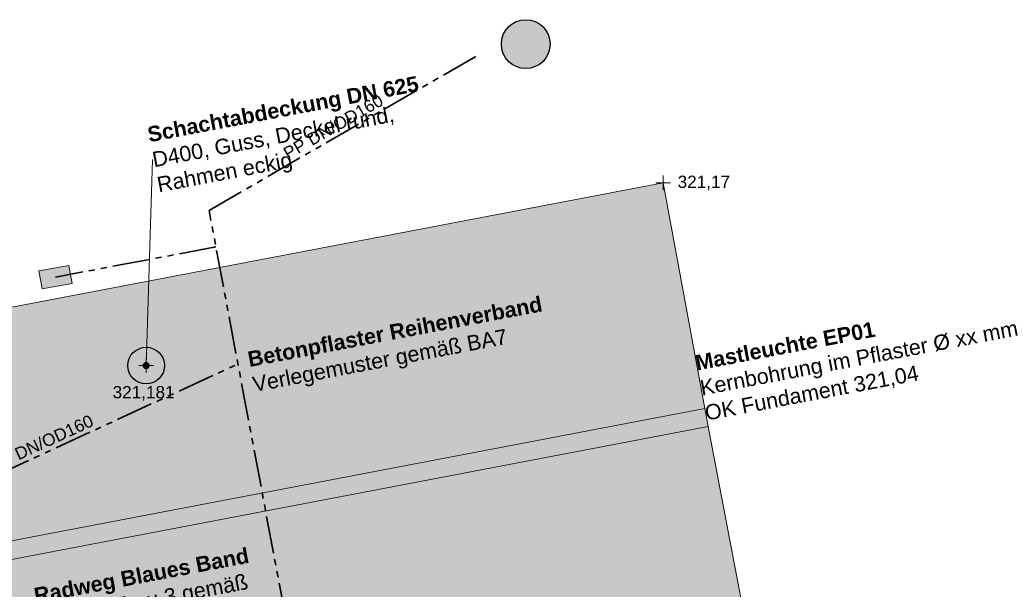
# Model space of a CAD drawing. Header units: metres. Extents: x 3500829 to 3508687, y 5372391 to 5379639.
# Tile 210 of 229: x 3504308 to 3504324, y 5375406 to 5375415. Entities that reach past the tile are written whole.
import ezdxf

# ---------------------------------------------------------------- set-up
doc = ezdxf.new("R2010")
doc.units = ezdxf.units.M
doc.header["$LTSCALE"] = 0.1
doc.linetypes.add('ISO-05 Lang gestrichelt doppelpunktiert', pattern=[8.636, 6.096, -0.762, 0.127, -0.762, 0.127, -0.762])
for name, color, linetype in [('0_Hochbau', 7, 'Continuous'), ('5_Beschriftung', 7, 'Continuous'), ('5_Elemente', 7, 'Continuous'), ('5_Flächen', 7, 'Continuous'), ('5_Leitungen', 7, 'Continuous')]:
    doc.layers.add(name, color=color, linetype=linetype)
doc.styles.add('Arial', font='arial.ttf')
doc.styles.add('Arial (bold)', font='arialbd.ttf')

# ---------------------------------------------------------------- blocks, each defined once
blk = doc.blocks.new('runder_Deckel')
at = {"linetype": 'Continuous', "lineweight": 0, "transparency": 33554687}
h = blk.add_hatch(color=252, dxfattribs=at)
edge = h.paths.add_edge_path()
edge.add_arc((0, 0), 0.4, 0, 360)
at = {"color": 252, "linetype": 'Continuous', "lineweight": 25, "transparency": 33554687}
blk.add_circle((0, 0), 0.4, dxfattribs=at)
blk = doc.blocks.new('Vermessungspunkt (2D)-46')
at = {"color": 250, "linetype": 'Continuous', "lineweight": 18, "true_color": 0x313131, "transparency": 33554687}
for p, q in [((-0.119, 0), (0.119, 0)), ((0, 0.119), (0, -0.119))]:
    blk.add_line(p, q, dxfattribs=at)
at = {"color": 250, "true_color": 0x313131, "transparency": 33554687, "insert": (0.238, 0), "char_height": 0.2014, "attachment_point": 4, "line_spacing_factor": 0.970891, "style": 'Arial'}
blk.add_mtext('321,17', dxfattribs=at)
at = {"color": 0, "flags": 1}
for tag in ['Vermessungspunkt-Nr', 'Segment-Art', 'Segment-Länge', 'Segment-Winkel', 'Segment-Radius', 'Segment-Innenwinkel', 'Segment-Steigung', 'Segment-Richtung', 'Pfad_ID', 'Beschreibung']:
    blk.add_attdef(tag, (58.965, 12.281), '', height=0.00018, dxfattribs=at)
blk = doc.blocks.new('Vermessungspunkt (2D)-112')
at = {"color": 250, "linetype": 'Continuous', "lineweight": 18, "true_color": 0x313131, "transparency": 33554687}
for p, q in [((-0.119, 0), (0.119, 0)), ((0, 0.119), (0, -0.119))]:
    blk.add_line(p, q, dxfattribs=at)
at = {"color": 250, "true_color": 0x313131, "transparency": 33554687, "insert": (-0.55, -0.455), "char_height": 0.2014, "attachment_point": 4, "line_spacing_factor": 0.970891, "style": 'Arial'}
blk.add_mtext('321,181', dxfattribs=at)
at = {"color": 0, "flags": 1}
for tag in ['Vermessungspunkt-Nr', 'Segment-Art', 'Segment-Länge', 'Segment-Winkel', 'Segment-Radius', 'Segment-Innenwinkel', 'Segment-Steigung', 'Segment-Richtung', 'Pfad_ID', 'Beschreibung']:
    blk.add_attdef(tag, (49.82, 8.833), '', height=0.00018, dxfattribs=at)

msp = doc.modelspace()

# ---------------------------------------------------------------- hatches: boundary and pattern name
at = {"layer": '5_Beschriftung', "linetype": 'Continuous', "lineweight": 0, "true_color": 0x2d2d2d, "transparency": 33554687}
msp.add_hatch(color=250, dxfattribs=at).paths.add_polyline_path([(3504310.404, 5375409.5), (3504310.407, 5375409.5), (3504310.409, 5375409.5), (3504310.411, 5375409.499), (3504310.414, 5375409.499), (3504310.416, 5375409.498), (3504310.419, 5375409.497), (3504310.421, 5375409.496), (3504310.423, 5375409.495), (3504310.425, 5375409.494), (3504310.427, 5375409.493), (3504310.43, 5375409.492), (3504310.432, 5375409.491), (3504310.434, 5375409.489), (3504310.435, 5375409.487), (3504310.437, 5375409.486), (3504310.439, 5375409.484), (3504310.441, 5375409.482), (3504310.442, 5375409.48), (3504310.444, 5375409.478), (3504310.445, 5375409.476), (3504310.446, 5375409.474), (3504310.447, 5375409.472), (3504310.448, 5375409.47), (3504310.449, 5375409.467), (3504310.45, 5375409.465), (3504310.451, 5375409.463), (3504310.451, 5375409.46), (3504310.452, 5375409.458), (3504310.452, 5375409.456), (3504310.452, 5375409.453), (3504310.452, 5375409.451), (3504310.452, 5375409.448), (3504310.452, 5375409.446), (3504310.452, 5375409.443), (3504310.452, 5375409.441), (3504310.451, 5375409.439), (3504310.45, 5375409.436), (3504310.45, 5375409.434), (3504310.449, 5375409.431), (3504310.448, 5375409.429), (3504310.447, 5375409.427), (3504310.446, 5375409.425), (3504310.444, 5375409.423), (3504310.443, 5375409.421), (3504310.441, 5375409.419), (3504310.44, 5375409.417), (3504310.438, 5375409.415), (3504310.436, 5375409.413), (3504310.435, 5375409.412), (3504310.433, 5375409.41), (3504310.431, 5375409.409), (3504310.429, 5375409.407), (3504310.427, 5375409.406), (3504310.424, 5375409.405), (3504310.422, 5375409.404), (3504310.42, 5375409.403), (3504310.418, 5375409.402), (3504310.415, 5375409.402), (3504310.413, 5375409.401), (3504310.41, 5375409.401), (3504310.408, 5375409.4), (3504310.406, 5375409.4), (3504310.403, 5375409.4), (3504310.401, 5375409.4), (3504310.398, 5375409.4), (3504310.396, 5375409.4), (3504310.393, 5375409.401), (3504310.391, 5375409.401), (3504310.389, 5375409.402), (3504310.386, 5375409.403), (3504310.384, 5375409.404), (3504310.382, 5375409.404), (3504310.379, 5375409.406), (3504310.377, 5375409.407), (3504310.375, 5375409.408), (3504310.373, 5375409.409), (3504310.371, 5375409.411), (3504310.369, 5375409.412), (3504310.368, 5375409.414), (3504310.366, 5375409.416), (3504310.364, 5375409.418), (3504310.363, 5375409.42), (3504310.361, 5375409.422), (3504310.36, 5375409.424), (3504310.359, 5375409.426), (3504310.357, 5375409.428), (3504310.356, 5375409.43), (3504310.356, 5375409.432), (3504310.355, 5375409.435), (3504310.354, 5375409.437), (3504310.353, 5375409.44), (3504310.353, 5375409.442), (3504310.353, 5375409.444), (3504310.352, 5375409.447), (3504310.352, 5375409.449), (3504310.352, 5375409.452), (3504310.353, 5375409.454), (3504310.353, 5375409.457), (3504310.353, 5375409.459), (3504310.354, 5375409.461), (3504310.354, 5375409.464), (3504310.355, 5375409.466), (3504310.356, 5375409.468), (3504310.357, 5375409.471), (3504310.358, 5375409.473), (3504310.359, 5375409.475), (3504310.36, 5375409.477), (3504310.362, 5375409.479), (3504310.363, 5375409.481), (3504310.365, 5375409.483), (3504310.367, 5375409.485), (3504310.368, 5375409.487), (3504310.37, 5375409.488), (3504310.372, 5375409.49), (3504310.374, 5375409.491), (3504310.376, 5375409.492), (3504310.378, 5375409.494), (3504310.38, 5375409.495), (3504310.383, 5375409.496), (3504310.385, 5375409.497), (3504310.387, 5375409.498), (3504310.39, 5375409.498), (3504310.392, 5375409.499), (3504310.394, 5375409.499), (3504310.397, 5375409.5), (3504310.399, 5375409.5), (3504310.402, 5375409.5)])
at = {"layer": '5_Elemente', "linetype": 'Continuous', "lineweight": 0, "true_color": 0xadadad, "transparency": 33554687}
msp.add_hatch(color=253, dxfattribs=at).paths.add_polyline_path([(3504309.19, 5375410.797), (3504308.699, 5375410.705), (3504308.644, 5375411), (3504309.135, 5375411.092)])
at = {"layer": '5_Elemente', "linetype": 'Continuous', "lineweight": 0, "true_color": 0xf5f5f5, "transparency": 33554687}
msp.add_hatch(color=7, dxfattribs=at).paths.add_polyline_path([(3504304.152, 5375409.633), (3504306.589, 5375405.965), (3504319.618, 5375408.451), (3504319.562, 5375408.746), (3504306.728, 5375406.297), (3504304.472, 5375409.694)])
at = {"layer": '5_Flächen', "linetype": 'Continuous', "lineweight": 0, "true_color": 0xf9f9f7, "transparency": 33554687}
msp.add_hatch(color=7, dxfattribs=at).paths.add_polyline_path([(3504304.475, 5375409.695), (3504306.728, 5375406.297), (3504319.562, 5375408.746), (3504318.878, 5375412.443)])
at = {"layer": '5_Flächen', "linetype": 'Continuous', "lineweight": 9, "true_color": 0xd1d1d1, "transparency": 33554687}
h = msp.add_hatch(dxfattribs=at)
h.set_pattern_fill('Altstadt 30 Halbstein SRF', color=254, angle=280.8, style=0, pattern_type=2)
h.set_pattern_definition([(370.799999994, (7008630.11076, 10750826.3031), (0.078700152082, -0.412560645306), [0.139999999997, -0.419999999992]), (370.799999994, (7008630.16322, 10750826.02805), (0.078700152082, -0.412560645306), [0.139999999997, -0.419999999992]), (370.799999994, (7008630.137, 10750826.16557), (0.078700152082, -0.412560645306), [0.139999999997, -0.419999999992]), (280.799999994, (7008630.23516, 10750826.3981), (0.55008086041, 0.10493353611), [0.139999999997, -0.279999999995]), (280.799999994, (7008630.2614, 10750826.26057), (0.55008086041, 0.10493353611), [0.139999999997, -0.279999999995]), (370.799999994, (7008630.2614, 10750826.26057), (0.078700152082, -0.412560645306), [0.139999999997, -0.419999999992]), (370.799999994, (7008630.31386, 10750825.98553), (0.078700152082, -0.412560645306), [0.139999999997, -0.419999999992]), (280.799999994, (7008630.2876, 10750826.12305), (0.55008086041, 0.10493353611), [0.139999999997, -0.279999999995]), (370.799999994, (7008630.28763, 10750826.12305), (0.078700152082, -0.412560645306), [0.139999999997, -0.419999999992]), (280.799999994, (7008630.35956, 10750826.4931), (0.55008086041, 0.10493353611), [0.139999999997, -0.279999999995]), (280.799999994, (7008630.3858, 10750826.35556), (0.55008086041, 0.10493353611), [0.139999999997, -0.279999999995]), (370.799999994, (7008630.3858, 10750826.35556), (0.078700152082, -0.412560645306), [0.139999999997, -0.419999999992]), (370.799999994, (7008630.43826, 10750826.0805), (0.078700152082, -0.412560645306), [0.139999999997, -0.419999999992]), (280.799999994, (7008630.41203, 10750826.21804), (0.55008086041, 0.10493353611), [0.139999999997, -0.279999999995]), (370.799999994, (7008630.41203, 10750826.21804), (0.078700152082, -0.412560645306), [0.139999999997, -0.419999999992]), (280.799999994, (7008630.6477, 10750826.4768), (0.55008086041, 0.10493353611), [0.139999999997, -0.279999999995]), (280.799999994, (7008630.5102, 10750826.45055), (0.55008086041, 0.10493353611), [0.139999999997, -0.279999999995]), (280.799999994, (7008630.67395, 10750826.33927), (0.55008086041, 0.10493353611), [0.139999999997, -0.279999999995]), (280.799999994, (7008630.53643, 10750826.31303), (0.55008086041, 0.10493353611), [0.139999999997, -0.279999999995]), (370.799999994, (7008630.53643, 10750826.31303), (0.078700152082, -0.412560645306), [0.139999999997, -0.419999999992]), (280.799999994, (7008630.7002, 10750826.20175), (0.55008086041, 0.10493353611), [0.139999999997, -0.279999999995]), (370.799999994, (7008630.5889, 10750826.038), (0.078700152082, -0.412560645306), [0.139999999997, -0.419999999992]), (280.799999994, (7008630.56267, 10750826.1755), (0.55008086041, 0.10493353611), [0.139999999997, -0.279999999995]), (370.799999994, (7008630.56267, 10750826.1755), (0.078700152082, -0.412560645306), [0.139999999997, -0.419999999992])])
h.paths.add_polyline_path([(3504304.475, 5375409.695), (3504306.728, 5375406.297), (3504319.562, 5375408.746), (3504318.878, 5375412.443)])
at = {"layer": '5_Flächen', "linetype": 'Continuous', "lineweight": 9, "true_color": 0xdddddd, "transparency": 33554687}
h = msp.add_hatch(dxfattribs=at)
h.set_pattern_fill('Pflaster klein', color=254, angle=101.2714, style=0, pattern_type=2)
h.set_pattern_definition([(191.2714, (3504260.2785, 5375396.7206), (-0.3958, 1.98594), [0.15, -1.575]), (191.2714, (3504260.2492, 5375396.8677), (-0.3958, 1.98594), [0.15, -1.575]), (191.2714, (3504260.3224, 5375396.5), (-0.3958, 1.98594), [0.15, -1.575]), (191.2714, (3504260.1905, 5375397.162), (-0.3958, 1.98594), [0.15, -1.575]), (191.2714, (3504260.1465, 5375397.3826), (-0.3958, 1.98594), [0.15, -1.575]), (191.2714, (3504260.1172, 5375397.5297), (-0.3958, 1.98594), [0.15, -1.575]), (191.2714, (3504260.0586, 5375397.824), (-0.3958, 1.98594), [0.15, -1.575]), (191.2714, (3504260.0146, 5375398.0446), (-0.3958, 1.98594), [0.15, -1.575]), (191.2714, (3504259.9853, 5375398.1917), (-0.3958, 1.98594), [0.15, -1.575]), (191.2714, (3504260.4405, 5375397.0588), (-0.3958, 1.98594), [0.225, -1.5]), (191.2714, (3504260.3819, 5375397.353), (-0.3958, 1.98594), [0.225, -1.5]), (191.2714, (3504260.5578, 5375396.4704), (-0.3958, 1.98594), [0.225, -1.5]), (191.2714, (3504260.5138, 5375396.691), (-0.3958, 1.98594), [0.225, -1.5]), (191.2714, (3504260.4845, 5375396.8381), (-0.3958, 1.98594), [0.225, -1.5]), (191.2714, (3504260.3525, 5375397.5001), (-0.3958, 1.98594), [0.225, -1.5]), (191.2714, (3504260.294, 5375397.7943), (-0.3958, 1.98594), [0.225, -1.5]), (191.2714, (3504260.2206, 5375398.162), (-0.3958, 1.98594), [0.225, -1.5]), (191.2714, (3504260.25, 5375398.015), (-0.3958, 1.98594), [0.225, -1.5]), (191.2714, (3504260.9844, 5375396.6319), (-0.3958, 1.98594), [0.15, -1.575]), (191.2714, (3504260.9258, 5375396.926), (-0.3958, 1.98594), [0.15, -1.575]), (191.2714, (3504260.8818, 5375397.1467), (-0.3958, 1.98594), [0.15, -1.575]), (191.2714, (3504260.8525, 5375397.2939), (-0.3958, 1.98594), [0.15, -1.575]), (191.2714, (3504260.7939, 5375397.588), (-0.3958, 1.98594), [0.15, -1.575]), (191.2714, (3504260.7499, 5375397.8087), (-0.3958, 1.98594), [0.15, -1.575]), (191.2714, (3504260.7206, 5375397.9558), (-0.3958, 1.98594), [0.15, -1.575]), (191.2714, (3504260.662, 5375398.25), (-0.3958, 1.98594), [0.15, -1.575]), (191.2714, (3504260.618, 5375398.4707), (-0.3958, 1.98594), [0.15, -1.575]), (191.2714, (3504261.1462, 5375396.5876), (-0.3958, 1.98594), [0.15, -1.575]), (191.2714, (3504261.1169, 5375396.7347), (-0.3958, 1.98594), [0.15, -1.575]), (191.2714, (3504261.0582, 5375397.029), (-0.3958, 1.98594), [0.15, -1.575]), (191.2714, (3504261.0143, 5375397.2496), (-0.3958, 1.98594), [0.15, -1.575]), (191.2714, (3504260.9703, 5375397.4703), (-0.3958, 1.98594), [0.15, -1.575]), (191.2714, (3504260.7797, 5375398.4265), (-0.3958, 1.98594), [0.15, -1.575]), (191.2714, (3504260.9116, 5375397.7645), (-0.3958, 1.98594), [0.15, -1.575]), (191.2714, (3504260.8823, 5375397.9116), (-0.3958, 1.98594), [0.15, -1.575]), (191.2714, (3504260.8384, 5375398.1323), (-0.3958, 1.98594), [0.15, -1.575]), (191.2714, (3504261.3229, 5375396.8523), (-0.3958, 1.98594), [0.225, -1.5]), (191.2714, (3504261.2936, 5375396.9994), (-0.3958, 1.98594), [0.225, -1.5]), (191.2714, (3504261.2496, 5375397.22), (-0.3958, 1.98594), [0.225, -1.5]), (191.2714, (3504261.1616, 5375397.6614), (-0.3958, 1.98594), [0.225, -1.5]), (191.2714, (3504261.1177, 5375397.882), (-0.3958, 1.98594), [0.225, -1.5]), (191.2714, (3504261.2203, 5375397.3671), (-0.3958, 1.98594), [0.225, -1.5]), (191.2714, (3504261.0883, 5375398.0291), (-0.3958, 1.98594), [0.225, -1.5]), (191.2714, (3504261.0297, 5375398.3233), (-0.3958, 1.98594), [0.225, -1.5]), (191.2714, (3504260.9857, 5375398.544), (-0.3958, 1.98594), [0.225, -1.5]), (191.2714, (3504261.5585, 5375397.2051), (-0.3958, 1.98594), [0.3, -1.425]), (191.2714, (3504261.6024, 5375396.9845), (-0.3958, 1.98594), [0.3, -1.425]), (191.2714, (3504261.4998, 5375397.4993), (-0.3958, 1.98594), [0.3, -1.425]), (191.2714, (3504261.6318, 5375396.8374), (-0.3958, 1.98594), [0.3, -1.425]), (191.2714, (3504261.4705, 5375397.6464), (-0.3958, 1.98594), [0.3, -1.425]), (191.2714, (3504261.4265, 5375397.8671), (-0.3958, 1.98594), [0.3, -1.425]), (191.2714, (3504261.3679, 5375398.1613), (-0.3958, 1.98594), [0.3, -1.425]), (191.2714, (3504261.3386, 5375398.3084), (-0.3958, 1.98594), [0.3, -1.425]), (191.2714, (3504261.2946, 5375398.529), (-0.3958, 1.98594), [0.3, -1.425]), (191.2714, (3504261.5446, 5375398.426), (-0.3958, 1.98594), [0.225, -1.5]), (191.2714, (3504261.8817, 5375396.7342), (-0.3958, 1.98594), [0.225, -1.5]), (191.2714, (3504261.8378, 5375396.9549), (-0.3958, 1.98594), [0.225, -1.5]), (191.2714, (3504261.8084, 5375397.102), (-0.3958, 1.98594), [0.225, -1.5]), (191.2714, (3504261.7498, 5375397.3962), (-0.3958, 1.98594), [0.225, -1.5]), (191.2714, (3504261.7058, 5375397.6169), (-0.3958, 1.98594), [0.225, -1.5]), (191.2714, (3504261.6765, 5375397.764), (-0.3958, 1.98594), [0.225, -1.5]), (191.2714, (3504261.6179, 5375398.0582), (-0.3958, 1.98594), [0.225, -1.5]), (191.2714, (3504261.5739, 5375398.2789), (-0.3958, 1.98594), [0.225, -1.5]), (191.2714, (3504260.8227, 5375396.6761), (-0.3958, 1.98594), [0.3, -1.425]), (191.2714, (3504260.5295, 5375398.1472), (-0.3958, 1.98594), [0.3, -1.425]), (191.2714, (3504260.5588, 5375398), (-0.3958, 1.98594), [0.3, -1.425]), (191.2714, (3504260.7494, 5375397.0439), (-0.3958, 1.98594), [0.3, -1.425]), (191.2714, (3504260.7933, 5375396.8232), (-0.3958, 1.98594), [0.3, -1.425]), (191.2714, (3504260.6907, 5375397.338), (-0.3958, 1.98594), [0.3, -1.425]), (191.2714, (3504260.6174, 5375397.7059), (-0.3958, 1.98594), [0.3, -1.425]), (191.2714, (3504260.6614, 5375397.4852), (-0.3958, 1.98594), [0.3, -1.425]), (101.2714, (3504260.19, 5375396.397), (-1.69173, -0.33716), []), (101.2714, (3504260.3371, 5375396.4264), (-1.69173, -0.33716), []), (101.2714, (3504260.5578, 5375396.4704), (-1.69173, -0.33716), []), (101.2714, (3504260.852, 5375396.529), (-1.69173, -0.33716), []), (101.2714, (3504260.9991, 5375396.5583), (-1.69173, -0.33716), []), (101.2714, (3504261.1462, 5375396.5876), (-1.69173, -0.33716), []), (101.2714, (3504261.3669, 5375396.6316), (-1.69173, -0.33716), []), (101.2714, (3504261.661, 5375396.6903), (-1.69173, -0.33716), []), (191.2714, (3504260.4855, 5375398.3678), (-0.3958, 1.98594), [0.3, -1.425])])
edge = h.paths.add_edge_path()
edge.add_line((3504282.756, 5375399.924), (3504266.652, 5375399.924))
edge.add_line((3504266.652, 5375399.924), (3504265.191, 5375406.38))
edge.add_line((3504265.191, 5375406.38), (3504276.836, 5375406.837))
edge.add_line((3504276.836, 5375406.837), (3504279.286, 5375411.302))
edge.add_line((3504279.286, 5375411.302), (3504278.253, 5375411.437))
edge.add_line((3504278.253, 5375411.437), (3504278.261, 5375411.219))
edge.add_line((3504278.261, 5375411.219), (3504257.274, 5375410.472))
edge.add_arc((3504257.299, 5375409.772), 0.7, 92.0395, 157.0395)
edge.add_line((3504256.654, 5375410.045), (3504255.874, 5375408.204))
edge.add_arc((3504255.137, 5375408.516), 0.8, 297.0396, 337.0395, ccw=False)
edge.add_arc((3504254.455, 5375409.852), 2.3, 274.2841, 297.0395, ccw=False)
edge.add_line((3504254.627, 5375407.558), (3504233.983, 5375406.012))
edge.add_line((3504233.983, 5375406.012), (3504231.979, 5375405.862))
edge.add_line((3504231.979, 5375405.862), (3504231.968, 5375406.011))
edge.add_line((3504231.968, 5375406.011), (3504231.469, 5375405.974))
edge.add_arc((3504231.532, 5375405.127), 0.85, 94.2156, 134.3809)
edge.add_line((3504230.937, 5375405.734), (3504228.201, 5375403.057))
edge.add_arc((3504227.397, 5375403.879), 1.15, 268.5443, 314.3809, ccw=False)
edge.add_line((3504227.368, 5375402.729), (3504226.868, 5375402.742))
edge.add_line((3504226.868, 5375402.742), (3504226.864, 5375402.592))
edge.add_line((3504226.864, 5375402.592), (3504204.871, 5375403.151))
edge.add_line((3504204.871, 5375403.151), (3504202.872, 5375403.202))
edge.add_line((3504202.872, 5375403.202), (3504205.708, 5375388.296))
edge.add_line((3504205.708, 5375388.296), (3504231.296, 5375393.165))
edge.add_line((3504231.296, 5375393.165), (3504232.773, 5375385.404))
edge.add_line((3504232.773, 5375385.404), (3504233.621, 5375384.542))
edge.add_line((3504233.621, 5375384.542), (3504238.928, 5375385.572))
edge.add_line((3504238.928, 5375385.572), (3504239.532, 5375382.259))
edge.add_line((3504239.532, 5375382.259), (3504246.505, 5375383.592))
edge.add_line((3504246.505, 5375383.592), (3504246.172, 5375385.399))
edge.add_line((3504246.172, 5375385.399), (3504251.852, 5375386.469))
edge.add_line((3504251.852, 5375386.469), (3504251.982, 5375385.729))
edge.add_line((3504251.982, 5375385.729), (3504260.442, 5375387.319))
edge.add_line((3504260.442, 5375387.319), (3504260.302, 5375388.059))
edge.add_line((3504260.302, 5375388.059), (3504265.902, 5375389.109))
edge.add_line((3504265.902, 5375389.109), (3504266.764, 5375384.334))
edge.add_line((3504266.764, 5375384.334), (3504271.215, 5375385.14))
edge.add_line((3504271.215, 5375385.14), (3504271.172, 5375385.369))
edge.add_line((3504271.172, 5375385.369), (3504274.413, 5375385.985))
edge.add_line((3504274.413, 5375385.985), (3504274.198, 5375387.115))
edge.add_line((3504274.198, 5375387.115), (3504288.161, 5375389.768))
edge.add_line((3504288.161, 5375389.768), (3504287.575, 5375392.864))
edge.add_line((3504287.575, 5375392.864), (3504309.461, 5375397.01))
edge.add_line((3504309.461, 5375397.01), (3504310.262, 5375392.796))
edge.add_line((3504310.262, 5375392.796), (3504316.476, 5375393.988))
edge.add_line((3504316.476, 5375393.988), (3504315.356, 5375399.944))
edge.add_line((3504315.356, 5375399.944), (3504319.102, 5375400.649))
edge.add_line((3504319.102, 5375400.649), (3504321.042, 5375401.019))
edge.add_line((3504321.042, 5375401.019), (3504320.445, 5375404.234))
edge.add_line((3504320.445, 5375404.234), (3504304.62, 5375401.205))
edge.add_line((3504304.62, 5375401.205), (3504302.061, 5375405.063))
edge.add_line((3504302.061, 5375405.063), (3504296.897, 5375401.632))
edge.add_line((3504296.897, 5375401.632), (3504292.708, 5375403.273))
edge.add_line((3504292.708, 5375403.273), (3504282.756, 5375399.924))
at = {"layer": '5_Flächen', "linetype": 'Continuous', "lineweight": 0, "true_color": 0xdadada, "transparency": 33554687}
msp.add_hatch(color=254, dxfattribs=at).paths.add_polyline_path([(3504304.732, 5375401.536), (3504320.368, 5375404.522), (3504319.618, 5375408.451), (3504306.589, 5375405.965), (3504304.152, 5375409.633), (3504299.89, 5375408.82)])
at = {"layer": '5_Flächen', "linetype": 'Continuous', "lineweight": 0, "true_color": 0x00b8e6, "transparency": 33554687}
msp.add_hatch(color=140, dxfattribs=at).paths.add_polyline_path([(3504304.732, 5375401.536), (3504320.368, 5375404.522), (3504319.618, 5375408.451), (3504306.589, 5375405.965), (3504305.701, 5375407.301), (3504302.37, 5375405.087)])

# ---------------------------------------------------------------- linework, layer by layer
at = {"layer": '5_Beschriftung', "color": 250, "linetype": 'Continuous', "lineweight": 18, "true_color": 0x2d2d2d, "transparency": 33554687}
msp.add_line((3504310.402, 5375409.45), (3504310.505, 5375412.828), dxfattribs=at)
at = {"layer": '5_Beschriftung', "color": 250, "linetype": 'Continuous', "lineweight": 18, "true_color": 0x2d2d2d, "transparency": 33554687, "flags": 128}
msp.add_lwpolyline([(3504310.404, 5375409.5), (3504310.407, 5375409.5), (3504310.409, 5375409.5), (3504310.411, 5375409.499), (3504310.414, 5375409.499), (3504310.416, 5375409.498), (3504310.419, 5375409.497), (3504310.421, 5375409.496), (3504310.423, 5375409.495), (3504310.425, 5375409.494), (3504310.427, 5375409.493), (3504310.43, 5375409.492), (3504310.432, 5375409.491), (3504310.434, 5375409.489), (3504310.435, 5375409.487), (3504310.437, 5375409.486), (3504310.439, 5375409.484), (3504310.441, 5375409.482), (3504310.442, 5375409.48), (3504310.444, 5375409.478), (3504310.445, 5375409.476), (3504310.446, 5375409.474), (3504310.447, 5375409.472), (3504310.448, 5375409.47), (3504310.449, 5375409.467), (3504310.45, 5375409.465), (3504310.451, 5375409.463), (3504310.451, 5375409.46), (3504310.452, 5375409.458), (3504310.452, 5375409.456), (3504310.452, 5375409.453), (3504310.452, 5375409.451), (3504310.452, 5375409.448), (3504310.452, 5375409.446), (3504310.452, 5375409.443), (3504310.452, 5375409.441), (3504310.451, 5375409.439), (3504310.45, 5375409.436), (3504310.45, 5375409.434), (3504310.449, 5375409.431), (3504310.448, 5375409.429), (3504310.447, 5375409.427), (3504310.446, 5375409.425), (3504310.444, 5375409.423), (3504310.443, 5375409.421), (3504310.441, 5375409.419), (3504310.44, 5375409.417), (3504310.438, 5375409.415), (3504310.436, 5375409.413), (3504310.435, 5375409.412), (3504310.433, 5375409.41), (3504310.431, 5375409.409), (3504310.429, 5375409.407), (3504310.427, 5375409.406), (3504310.424, 5375409.405), (3504310.422, 5375409.404), (3504310.42, 5375409.403), (3504310.418, 5375409.402), (3504310.415, 5375409.402), (3504310.413, 5375409.401), (3504310.41, 5375409.401), (3504310.408, 5375409.4), (3504310.406, 5375409.4), (3504310.403, 5375409.4), (3504310.401, 5375409.4), (3504310.398, 5375409.4), (3504310.396, 5375409.4), (3504310.393, 5375409.401), (3504310.391, 5375409.401), (3504310.389, 5375409.402), (3504310.386, 5375409.403), (3504310.384, 5375409.404), (3504310.382, 5375409.404), (3504310.379, 5375409.406), (3504310.377, 5375409.407), (3504310.375, 5375409.408), (3504310.373, 5375409.409), (3504310.371, 5375409.411), (3504310.369, 5375409.412), (3504310.368, 5375409.414), (3504310.366, 5375409.416), (3504310.364, 5375409.418), (3504310.363, 5375409.42), (3504310.361, 5375409.422), (3504310.36, 5375409.424), (3504310.359, 5375409.426), (3504310.357, 5375409.428), (3504310.356, 5375409.43), (3504310.356, 5375409.432), (3504310.355, 5375409.435), (3504310.354, 5375409.437), (3504310.353, 5375409.44), (3504310.353, 5375409.442), (3504310.353, 5375409.444), (3504310.352, 5375409.447), (3504310.352, 5375409.449), (3504310.352, 5375409.452), (3504310.353, 5375409.454), (3504310.353, 5375409.457), (3504310.353, 5375409.459), (3504310.354, 5375409.461), (3504310.354, 5375409.464), (3504310.355, 5375409.466), (3504310.356, 5375409.468), (3504310.357, 5375409.471), (3504310.358, 5375409.473), (3504310.359, 5375409.475), (3504310.36, 5375409.477), (3504310.362, 5375409.479), (3504310.363, 5375409.481), (3504310.365, 5375409.483), (3504310.367, 5375409.485), (3504310.368, 5375409.487), (3504310.37, 5375409.488), (3504310.372, 5375409.49), (3504310.374, 5375409.491), (3504310.376, 5375409.492), (3504310.378, 5375409.494), (3504310.38, 5375409.495), (3504310.383, 5375409.496), (3504310.385, 5375409.497), (3504310.387, 5375409.498), (3504310.39, 5375409.498), (3504310.392, 5375409.499), (3504310.394, 5375409.499), (3504310.397, 5375409.5), (3504310.399, 5375409.5), (3504310.402, 5375409.5), (3504310.404, 5375409.5)], close=True, dxfattribs=at)
at = {"layer": '5_Elemente', "color": 253, "linetype": 'Continuous', "lineweight": 9, "transparency": 33554687, "flags": 128}
msp.add_lwpolyline([(3504309.19, 5375410.797), (3504308.699, 5375410.705), (3504308.644, 5375411), (3504309.135, 5375411.092)], close=True, dxfattribs=at)
at = {"layer": '5_Elemente', "color": 8, "linetype": 'Continuous', "lineweight": 18, "true_color": 0x777777, "transparency": 33554687, "flags": 128}
msp.add_lwpolyline([(3504304.152, 5375409.633), (3504306.589, 5375405.965), (3504319.618, 5375408.451), (3504319.562, 5375408.746), (3504306.728, 5375406.297), (3504304.472, 5375409.694)], close=True, dxfattribs=at)
at = {"layer": '5_Flächen', "color": 254, "linetype": 'Continuous', "lineweight": 9, "true_color": 0xcfcfcf, "transparency": 33554687, "flags": 128}
msp.add_lwpolyline([(3504304.475, 5375409.695), (3504306.728, 5375406.297), (3504319.562, 5375408.746), (3504318.878, 5375412.443)], close=True, dxfattribs=at)
at = {"layer": '5_Flächen', "color": 253, "linetype": 'Continuous', "lineweight": 9, "true_color": 0xa8a8a8, "transparency": 33554687, "flags": 128}
msp.add_lwpolyline([(3504304.732, 5375401.536), (3504320.368, 5375404.522), (3504319.618, 5375408.451), (3504306.589, 5375405.965), (3504304.152, 5375409.633), (3504299.89, 5375408.82)], close=True, dxfattribs=at)
at = {"layer": '5_Flächen', "color": 140, "linetype": 'Continuous', "lineweight": 9, "transparency": 33554687, "flags": 128}
msp.add_lwpolyline([(3504304.732, 5375401.536), (3504320.368, 5375404.522), (3504319.618, 5375408.451), (3504306.589, 5375405.965), (3504305.701, 5375407.301), (3504302.37, 5375405.087)], close=True, dxfattribs=at)
at = {"layer": '5_Leitungen', "color": 152, "linetype": 'ISO-05 Lang gestrichelt doppelpunktiert', "lineweight": 35, "true_color": 0x0077c6, "transparency": 33554687}
for p, q in [((3504311.434, 5375411.992), (3504315.862, 5375414.548)), ((3504315.158, 5375392.2), (3504311.434, 5375411.992)), ((3504311.547, 5375411.394), (3504308.917, 5375410.899)), ((3504301.871, 5375404.851), (3504311.908, 5375409.476))]:
    msp.add_line(p, q, dxfattribs=at)

# ---------------------------------------------------------------- block references
at = {"layer": '5_Beschriftung', "color": 250, "true_color": 0x313131, "transparency": 33554687}
msp.add_blockref('Vermessungspunkt (2D)-112', (3504310.402, 5375409.45, 321.181), dxfattribs=at)
at = {"layer": '5_Elemente', "color": 250, "true_color": 0x333333, "transparency": 33554687}
msp.add_blockref('runder_Deckel', (3504316.626, 5375414.718), dxfattribs=at)
at = {"layer": '5_Elemente', "color": 250, "true_color": 0x333333, "transparency": 33554687, "xscale": 0.75, "yscale": 0.75, "zscale": 0.75}
msp.add_blockref('runder_Deckel', (3504310.402, 5375409.45), dxfattribs=at)

# ---------------------------------------------------------------- texts
at = {"layer": '5_Beschriftung', "color": 250, "true_color": 0x2d2d2d, "transparency": 33554687, "char_height": 0.25172, "attachment_point": 1, "rotation": 10.77, "line_spacing_factor": 0.996218, "style": 'Arial (bold)'}
for s, insert, width in [('Schachtabdeckung DN 625{\\fArial|b0|i0|c0|p0;\\PD400, Guss, Deckel rund, Rahmen eckig}', (3504310.405, 5375413.356), 4.60636), ('Betonpflaster Reihenverband\\P{\\fArial|b0|i0|c0|p0;Verlegemuster gemäß BA7}', (3504312.049, 5375409.673), 5.59152), ('Radweg Blaues Band\\P{\\fArial|b0|i0|c0|p0;Regelaufbau 3 gemäß Detailplan 07-003\\Pbeidseitige Einfassung\\P}Radabgrenzungsstein 30x30\\P{\\fArial|b0|i0|c0|p0;gemäß Detailplan 07-033}', (3504308.545, 5375405.8), 4.8044)]:
    msp.add_mtext(s, dxfattribs=dict(at, insert=insert, width=width))
at = {"layer": '5_Beschriftung', "color": 150, "true_color": 0x0069ff, "transparency": 33554687, "char_height": 0.20138, "attachment_point": 1, "line_spacing_factor": 0.970891, "style": 'Arial'}
for insert, rotation in [((3504312.627, 5375412.994), 30), ((3504307.813, 5375407.888), 24.742)]:
    msp.add_mtext('PP DN/OD160', dxfattribs=dict(at, insert=insert, rotation=rotation))

# ---------------------------------------------------------------- next in the draw order: wipeouts: each hides what was drawn before it
at = {"color": 255, "linetype": 'Continuous', "lineweight": 13, "transparency": 33554687}
msp.add_wipeout([(3504392.96, 5375411.89), (3504393.1, 5375413.34), (3504406.58, 5375412.04), (3504406.08, 5375406.37), (3504410.03, 5375407.12), (3504410.01, 5375407.23), (3504410.64, 5375407.35), (3504412.52, 5375397.68), (3504322.88, 5375380.61), (3504319.07, 5375400.65), (3504386.78, 5375413.57), (3504387.27, 5375411.01)], dxfattribs=at).dxf.layer = '0_Hochbau'

# ---------------------------------------------------------------- next in the draw order: wipeouts: each hides what was drawn before it
msp.add_wipeout([(3504405.28, 5375398.56), (3504391.8, 5375399.86), (3504393.1, 5375413.34), (3504392.96, 5375411.89), (3504387.27, 5375411.01), (3504386.78, 5375413.57), (3504319.07, 5375400.65), (3504322.88, 5375380.61), (3504412.52, 5375397.68), (3504410.64, 5375407.35), (3504410.01, 5375407.23), (3504410.03, 5375407.12), (3504406.08, 5375406.37), (3504406.58, 5375412.04)], dxfattribs=at).dxf.layer = '0_Hochbau'

# ---------------------------------------------------------------- next in the draw order: block references
at = {"layer": '5_Beschriftung', "color": 250, "true_color": 0x313131, "transparency": 33554687}
msp.add_blockref('Vermessungspunkt (2D)-46', (3504318.878, 5375412.443, 321.17), dxfattribs=at)

# ---------------------------------------------------------------- next in the draw order: texts
at = {"layer": '5_Beschriftung', "color": 250, "true_color": 0x2d2d2d, "transparency": 33554687, "insert": (3504319.387, 5375409.615), "char_height": 0.25172, "width": 5.4556, "attachment_point": 1, "rotation": 10.77, "line_spacing_factor": 0.996218, "style": 'Arial (bold)'}
msp.add_mtext('Mastleuchte EP01\\P{\\fArial|b0|i0|c0|p0;Kernbohrung im Pflaster }{\\fArial|b0|i0|c0|p0;Ø xx mm\\POK Fundament 321,04}', dxfattribs=at)

doc.saveas('drawing.dxf')
